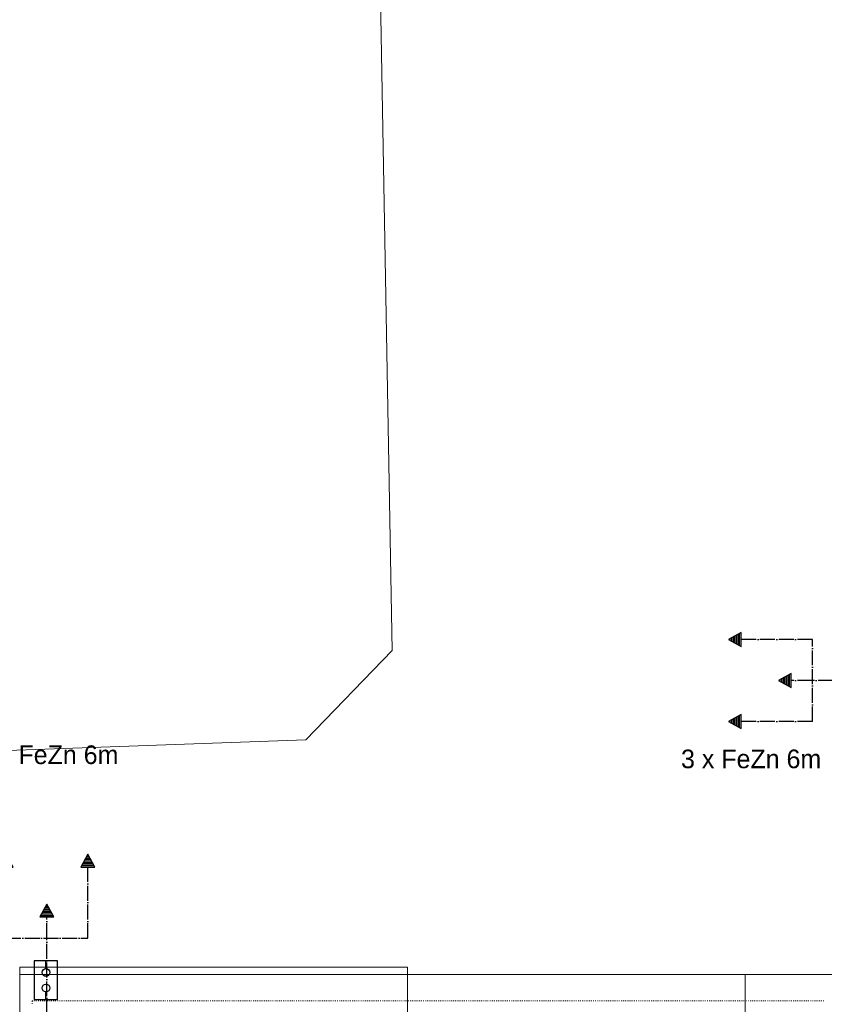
# Model space of a CAD drawing. Header units: centimetres. Extents: x -16053 to 7031, y -7778 to 254.
# Tile 157 of 256: x -6690 to -5398, y -5180 to -3597. Entities that reach past the tile are written whole.
import ezdxf
from ezdxf.enums import TextEntityAlignment as Align

# ---------------------------------------------------------------- set-up
doc = ezdxf.new("R2010")
doc.units = ezdxf.units.CM
doc.header["$MEASUREMENT"] = 0
for name, pattern in [('ACAD_ISO04W100', [30, 24, -3, 0, -3]), ('ACAD_ISO10W100', [18, 12, -3, 0, -3]), ('DASHED', [0.75, 0.5, -0.25])]:
    doc.linetypes.add(name, pattern=pattern)
doc.layers.get('0').update_dxf_attribs({"linetype": 'CONTINUOUS'})
for name, color, linetype, lineweight in [('2DE_OBJ_Eb-Ni', 160, 'CONTINUOUS', 30), ('2DE_OBJ_Eb-PV', 170, 'CONTINUOUS', 30), ('_jte_Uziom fund', 243, 'ACAD_ISO04W100', 30), ('ODGROMÓWKA', 3, 'ACAD_ISO10W100', 13)]:
    doc.layers.add(name, color=color, linetype=linetype, lineweight=lineweight)
doc.layers.add('2DE_TXT-EB', color=7, linetype='CONTINUOUS')
doc.layers.add('ELEKTRYKA', color=1, linetype='CONTINUOUS')
doc.styles.add('CP_ATTR', font='txt')
doc.styles.add('CP_TXTCON', font='arial.ttf', dxfattribs={"width": 0.8})
doc.styles.add('OPRAWY', font='txt')

# ---------------------------------------------------------------- blocks, each defined once
blk = doc.blocks.new('G$C6F539535')
at = {"layer": '_jte_Uziom fund'}
blk.add_lwpolyline([(-20.5, 0), (0, -11.3), (0, 11.3)], close=True, dxfattribs=at)
at = {"layer": '_jte_Uziom fund', "color": 3, "linetype": 'DASHED', "ltscale": 0.5}
for points in [[(-17.5, -1.7), (-17.5, 1.7)], [(-15, -3), (-15, 3)], [(-12.5, -4.4), (-12.5, 4.4)], [(-10, -5.8), (-10, 5.8)], [(-7.5, -7.2), (-7.5, 7.2)], [(-5, -8.5), (-5, 8.5)], [(-2.5, -9.9), (-2.5, 9.9)]]:
    blk.add_lwpolyline(points, dxfattribs=at)
at = {"layer": '_jte_Uziom fund'}
blk.add_lwpolyline([(0, -10.7), (0, 10.7)], dxfattribs=at)
blk = doc.blocks.new('G$C2EEA3252')
at = {"layer": '_jte_Uziom fund'}
for points in [[(-123.5, 65.8), (-237.9, 65.8)], [(-123.5, -65.8), (-123.5, 65.8)], [(-123.5, 0), (-157.7, 0)], [(0, 0), (0, 0), (0, 0), (-123.5, 0)], [(-123.5, -65.8), (-237.9, -65.8)]]:
    blk.add_lwpolyline(points, dxfattribs=at)
for p in [(-237.9, 65.8), (-157.7, 0), (-237.9, -65.8)]:
    blk.add_blockref('G$C6F539535', p, dxfattribs=at)
blk = doc.blocks.new('Pd_elko_bis_n1362ni_ogko28')
for p, q in [((125, 0), (0, 0)), ((625, 0), (500, 0))]:
    blk.add_line(p, q)
for centre in [(188, 0), (438, 0)]:
    blk.add_circle(centre, 62.5)
at = {"linetype": 'ByBlock', "style": 'CP_ATTR', "flags": 9}
for tag, p in [('PART-3', (200, 61)), ('PART-2', (200, 61)), ('PART-1', (200, 61)), ('PART-6', (201, 61)), ('PART-5', (201, 61)), ('PART-4', (201, 61))]:
    blk.add_attdef(tag, text='', height=0.01, dxfattribs=at).set_placement(p, align=Align.MIDDLE_LEFT)
for tag in ['MATERIAL', 'OTHER', 'WEIGHT', 'VOLTAGE', 'POWER', 'CHARACTER', 'ORDER-NO', 'PRODUCT-TYPE', 'ARTICLE', 'PRODUCER', 'NUMBER', 'GROUP', 'NAME']:
    blk.add_attdef(tag, text='', height=0.01, rotation=90, dxfattribs=at).set_placement((200, 61), align=Align.MIDDLE_LEFT)
at = {"layer": '2DE_TXT-EB', "linetype": 'ByBlock', "style": 'CP_TXTCON', "width": 0.8, "flags": 12}
blk.add_attdef('MARK1', (88, 100), '', height=180, rotation=90, dxfattribs=at)
blk = doc.blocks.new('Pd_elko_bis_nx129_ccj6x9')
for p, q in [((188, 0), (-188, 0)), ((-188, 0), (-188, -625)), ((188, -625), (188, 0)), ((-188, -625), (188, -625))]:
    blk.add_line(p, q)
at = {"linetype": 'ByBlock', "style": 'CP_ATTR', "flags": 9}
for tag, p in [('PART-3', (-188, -625)), ('PART-2', (-188, -625)), ('PART-1', (-188, -625)), ('PART-6', (-187, -625)), ('PART-5', (-187, -625)), ('PART-4', (-187, -625)), ('MATERIAL', (-188, -625)), ('OTHER', (-187, -625)), ('WEIGHT', (-187, -625)), ('VOLTAGE', (-187, -625)), ('POWER', (-187, -625)), ('CHARACTER', (-188, -625)), ('ORDER-NO', (-188, -625)), ('PRODUCT-TYPE', (-188, -625)), ('ARTICLE', (-187, -625)), ('PRODUCER', (-187, -625)), ('NUMBER', (-188, -625)), ('GROUP', (-187, -625)), ('NAME', (-188, -625))]:
    blk.add_attdef(tag, text='', height=0.01, dxfattribs=at).set_placement(p, align=Align.MIDDLE_LEFT)
blk = doc.blocks.new('G$CF3B8FB40')
at = {"layer": '2DE_OBJ_Eb-Ni'}
blk.add_blockref('Pd_elko_bis_n1362ni_ogko28', (0, 0), dxfattribs=at)
at = {"layer": '2DE_OBJ_Eb-PV', "rotation": 270}
blk.add_blockref('Pd_elko_bis_nx129_ccj6x9', (625, 0), dxfattribs=at)

msp = doc.modelspace()

# ---------------------------------------------------------------- linework, layer by layer
at = {"color": 7, "linetype": 'Continuous', "lineweight": 18, "true_color": 0xfafafa}
for p, q in [((-6091.984, -4611.042), (-6130.455, -2457.158)), ((-6230.658, -4754.645), (-6091.984, -4611.042)), ((-8078.402, -4820.611), (-6230.658, -4754.645))]:
    msp.add_line(p, q, dxfattribs=at)
at = {"color": 8, "linetype": 'Continuous', "lineweight": 15, "true_color": 0x767676}
for points in [[(-6689.826, -5131.717), (-6689.826, -5119.808), (-6689.826, -5119.808)], [(-6689.826, -5119.808), (-6067.431, -5119.808), (-6067.431, -5131.717)], [(-5525.253, -5131.882), (-6067.431, -5131.882), (-6067.431, -5354.178), (-5525.253, -5802.078)]]:
    msp.add_lwpolyline(points, dxfattribs=at)
msp.add_lwpolyline([(-6689.826, -5131.717), (-6067.431, -5131.717), (-6067.431, -5119.808), (-6689.826, -5119.808)], close=True, dxfattribs=at)
at = {"color": 252, "linetype": 'Continuous', "lineweight": 9, "true_color": 0x989898}
for points in [[(-4333.058, -5131.882), (-4313.211, -5131.882), (-4313.211, -6472.274), (-4360.845, -6472.274), (-6689.661, -6472.274), (-6689.661, -6402.476), (-6689.661, -5131.882), (-4935.441, -5131.882)], [(-5525.253, -6472.274), (-5525.253, -5131.882), (-5525.253, -5802.078), (-4983.407, -5354.178), (-4983.407, -5131.882), (-5525.253, -5131.882), (-6067.431, -5131.882), (-6067.431, -5354.178), (-5525.253, -5802.078), (-6067.431, -6249.978), (-6067.431, -6472.274), (-5525.253, -6472.274), (-4983.407, -6472.274), (-4983.407, -6249.978), (-5525.253, -5802.078)]]:
    msp.add_lwpolyline(points, dxfattribs=at)
at = {"color": 254, "linetype": 'Continuous', "lineweight": 5, "true_color": 0xfdc4fd}
for points in [[(-6668.325, -5174.059), (-6669.979, -5174.059), (-6669.979, -5175.382)], [(-6665.347, -5174.059), (-6666.505, -5174.059), (-6666.505, -5174.059)], [(-6662.37, -5174.059), (-6663.197, -5174.059), (-6663.197, -5174.059)], [(-6659.393, -5174.059), (-6660.22, -5174.059), (-6660.22, -5174.059)], [(-6655.92, -5174.059), (-6657.243, -5174.059), (-6657.243, -5174.059)], [(-6652.942, -5174.059), (-6654.266, -5174.059), (-6654.266, -5174.059)], [(-6649.965, -5174.059), (-6651.288, -5174.059), (-6651.288, -5174.059)], [(-6647.154, -5174.059), (-6648.311, -5174.059), (-6648.311, -5174.059)], [(-6644.176, -5174.059), (-6645.334, -5174.059), (-6645.334, -5174.059)], [(-6641.199, -5174.059), (-6642.357, -5174.059), (-6642.357, -5174.059)], [(-6638.222, -5174.059), (-6639.38, -5174.059), (-6639.38, -5174.059)], [(-6635.245, -5174.059), (-6636.568, -5174.059), (-6636.568, -5174.059)], [(-6632.268, -5174.059), (-6633.591, -5174.059), (-6633.591, -5174.059)], [(-6629.29, -5174.059), (-6630.117, -5174.059), (-6630.117, -5174.059)], [(-6626.313, -5174.059), (-6627.14, -5174.059), (-6627.14, -5174.059)], [(-6623.005, -5174.059), (-6624.163, -5174.059), (-6624.163, -5174.059)], [(-6620.028, -5174.059), (-6621.186, -5174.059), (-6621.186, -5174.059)], [(-6617.051, -5174.059), (-6618.209, -5174.059), (-6618.209, -5174.059)], [(-6614.074, -5174.059), (-6615.397, -5174.059), (-6615.397, -5174.059)], [(-6611.097, -5174.059), (-6612.42, -5174.059), (-6612.42, -5174.059)], [(-6608.119, -5174.059), (-6609.443, -5174.059), (-6609.443, -5174.059)], [(-6605.142, -5174.059), (-6606.465, -5174.059), (-6606.465, -5174.059)], [(-6602.165, -5174.059), (-6603.488, -5174.059), (-6603.488, -5174.059)], [(-6599.188, -5174.059), (-6600.511, -5174.059), (-6600.511, -5174.059)], [(-6596.211, -5174.059), (-6597.534, -5174.059), (-6597.534, -5174.059)], [(-6593.234, -5174.059), (-6594.226, -5174.059), (-6594.226, -5174.059)], [(-6590.422, -5174.059), (-6591.249, -5174.059), (-6591.249, -5174.059)], [(-6586.948, -5174.059), (-6588.272, -5174.059), (-6588.272, -5174.059)], [(-6583.971, -5174.059), (-6585.294, -5174.059), (-6585.294, -5174.059)], [(-6580.994, -5174.059), (-6582.317, -5174.059), (-6582.317, -5174.059)], [(-6578.017, -5174.059), (-6579.34, -5174.059), (-6579.34, -5174.059)], [(-6575.04, -5174.059), (-6576.363, -5174.059), (-6576.363, -5174.059)], [(-6572.062, -5174.059), (-6573.386, -5174.059), (-6573.386, -5174.059)], [(-6569.251, -5174.059), (-6570.408, -5174.059), (-6570.408, -5174.059)], [(-6566.273, -5174.059), (-6567.431, -5174.059), (-6567.431, -5174.059)], [(-6563.296, -5174.059), (-6564.454, -5174.059), (-6564.454, -5174.059)], [(-6560.319, -5174.059), (-6561.146, -5174.059), (-6561.146, -5174.059)], [(-6557.342, -5174.059), (-6558.169, -5174.059), (-6558.169, -5174.059)], [(-6553.869, -5174.059), (-6555.192, -5174.059), (-6555.192, -5174.059)], [(-6550.891, -5174.059), (-6552.215, -5174.059), (-6552.215, -5174.059)], [(-6548.08, -5174.059), (-6549.237, -5174.059), (-6549.237, -5174.059)], [(-6545.102, -5174.059), (-6546.26, -5174.059), (-6546.26, -5174.059)], [(-6542.125, -5174.059), (-6543.283, -5174.059), (-6543.283, -5174.059)], [(-6539.148, -5174.059), (-6540.306, -5174.059), (-6540.306, -5174.059)], [(-6536.171, -5174.059), (-6537.494, -5174.059), (-6537.494, -5174.059)], [(-6533.194, -5174.059), (-6534.517, -5174.059), (-6534.517, -5174.059)], [(-6530.217, -5174.059), (-6531.54, -5174.059), (-6531.54, -5174.059)], [(-6527.239, -5174.059), (-6528.563, -5174.059), (-6528.563, -5174.059)], [(-6524.262, -5174.059), (-6525.089, -5174.059), (-6525.089, -5174.059)], [(-6521.285, -5174.059), (-6522.112, -5174.059), (-6522.112, -5174.059)], [(-6517.977, -5174.059), (-6519.135, -5174.059), (-6519.135, -5174.059)], [(-6515, -5174.059), (-6516.323, -5174.059), (-6516.323, -5174.059)], [(-6512.023, -5174.059), (-6513.346, -5174.059), (-6513.346, -5174.059)], [(-6509.045, -5174.059), (-6510.369, -5174.059), (-6510.369, -5174.059)], [(-6506.068, -5174.059), (-6507.392, -5174.059), (-6507.392, -5174.059)], [(-6503.091, -5174.059), (-6504.414, -5174.059), (-6504.414, -5174.059)], [(-6500.114, -5174.059), (-6501.437, -5174.059), (-6501.437, -5174.059)], [(-6497.137, -5174.059), (-6498.46, -5174.059), (-6498.46, -5174.059)], [(-6494.16, -5174.059), (-6495.483, -5174.059), (-6495.483, -5174.059)], [(-6491.182, -5174.059), (-6492.175, -5174.059), (-6492.175, -5174.059)], [(-6488.371, -5174.059), (-6489.198, -5174.059), (-6489.198, -5174.059)], [(-6484.897, -5174.059), (-6486.22, -5174.059), (-6486.22, -5174.059)], [(-6481.92, -5174.059), (-6483.243, -5174.059), (-6483.243, -5174.059)], [(-6478.943, -5174.059), (-6480.266, -5174.059), (-6480.266, -5174.059)], [(-6475.966, -5174.059), (-6477.289, -5174.059), (-6477.289, -5174.059)], [(-6472.989, -5174.059), (-6474.312, -5174.059), (-6474.312, -5174.059)], [(-6470.011, -5174.059), (-6471.335, -5174.059), (-6471.335, -5174.059)], [(-6467.2, -5174.059), (-6468.357, -5174.059), (-6468.357, -5174.059)], [(-6464.222, -5174.059), (-6465.38, -5174.059), (-6465.38, -5174.059)], [(-6461.245, -5174.059), (-6462.403, -5174.059), (-6462.403, -5174.059)], [(-6458.268, -5174.059), (-6459.426, -5174.059), (-6459.426, -5174.059)], [(-6455.291, -5174.059), (-6456.118, -5174.059), (-6456.118, -5174.059)], [(-6452.314, -5174.059), (-6453.141, -5174.059), (-6453.141, -5174.059)], [(-6448.84, -5174.059), (-6450.164, -5174.059), (-6450.164, -5174.059)], [(-6446.029, -5174.059), (-6447.186, -5174.059), (-6447.186, -5174.059)], [(-6443.051, -5174.059), (-6444.209, -5174.059), (-6444.209, -5174.059)], [(-6440.074, -5174.059), (-6441.232, -5174.059), (-6441.232, -5174.059)], [(-6437.097, -5174.059), (-6438.255, -5174.059), (-6438.255, -5174.059)], [(-6434.12, -5174.059), (-6435.443, -5174.059), (-6435.443, -5174.059)], [(-6431.143, -5174.059), (-6432.466, -5174.059), (-6432.466, -5174.059)], [(-6428.165, -5174.059), (-6429.489, -5174.059), (-6429.489, -5174.059)], [(-6425.188, -5174.059), (-6426.511, -5174.059), (-6426.511, -5174.059)], [(-6422.211, -5174.059), (-6423.038, -5174.059), (-6423.038, -5174.059)], [(-6419.234, -5174.059), (-6420.061, -5174.059), (-6420.061, -5174.059)], [(-6415.926, -5174.059), (-6417.084, -5174.059), (-6417.084, -5174.059)], [(-6412.949, -5174.059), (-6414.272, -5174.059), (-6414.272, -5174.059)], [(-6409.972, -5174.059), (-6411.295, -5174.059), (-6411.295, -5174.059)], [(-6406.994, -5174.059), (-6408.318, -5174.059), (-6408.318, -5174.059)], [(-6404.017, -5174.059), (-6405.34, -5174.059), (-6405.34, -5174.059)], [(-6401.04, -5174.059), (-6402.363, -5174.059), (-6402.363, -5174.059)], [(-6398.063, -5174.059), (-6399.386, -5174.059), (-6399.386, -5174.059)], [(-6395.086, -5174.059), (-6396.409, -5174.059), (-6396.409, -5174.059)], [(-6392.109, -5174.059), (-6393.432, -5174.059), (-6393.432, -5174.059)], [(-6389.297, -5174.059), (-6390.455, -5174.059), (-6390.455, -5174.059)], [(-6386.32, -5174.059), (-6387.147, -5174.059), (-6387.147, -5174.059)], [(-6383.342, -5174.059), (-6384.169, -5174.059), (-6384.169, -5174.059)], [(-6379.869, -5174.059), (-6381.192, -5174.059), (-6381.192, -5174.059)], [(-6376.892, -5174.059), (-6378.215, -5174.059), (-6378.215, -5174.059)], [(-6373.915, -5174.059), (-6375.238, -5174.059), (-6375.238, -5174.059)], [(-6370.937, -5174.059), (-6372.261, -5174.059), (-6372.261, -5174.059)], [(-6368.126, -5174.059), (-6369.283, -5174.059), (-6369.283, -5174.059)], [(-6365.149, -5174.059), (-6366.306, -5174.059), (-6366.306, -5174.059)], [(-6362.171, -5174.059), (-6363.329, -5174.059), (-6363.329, -5174.059)], [(-6359.194, -5174.059), (-6360.352, -5174.059), (-6360.352, -5174.059)], [(-6356.217, -5174.059), (-6357.54, -5174.059), (-6357.54, -5174.059)], [(-6353.24, -5174.059), (-6354.067, -5174.059), (-6354.067, -5174.059)], [(-6350.263, -5174.059), (-6351.09, -5174.059), (-6351.09, -5174.059)], [(-6346.955, -5174.059), (-6348.112, -5174.059), (-6348.112, -5174.059)], [(-6343.977, -5174.059), (-6345.135, -5174.059), (-6345.135, -5174.059)], [(-6341, -5174.059), (-6342.158, -5174.059), (-6342.158, -5174.059)], [(-6338.023, -5174.059), (-6339.181, -5174.059), (-6339.181, -5174.059)], [(-6335.046, -5174.059), (-6336.369, -5174.059), (-6336.369, -5174.059)], [(-6332.069, -5174.059), (-6333.392, -5174.059), (-6333.392, -5174.059)], [(-6329.092, -5174.059), (-6330.415, -5174.059), (-6330.415, -5174.059)], [(-6326.114, -5174.059), (-6327.438, -5174.059), (-6327.438, -5174.059)], [(-6323.137, -5174.059), (-6324.46, -5174.059), (-6324.46, -5174.059)], [(-6320.16, -5174.059), (-6321.483, -5174.059), (-6321.483, -5174.059)], [(-6317.183, -5174.059), (-6318.01, -5174.059), (-6318.01, -5174.059)], [(-6314.206, -5174.059), (-6315.198, -5174.059), (-6315.198, -5174.059)], [(-6310.898, -5174.059), (-6312.221, -5174.059), (-6312.221, -5174.059)], [(-6307.921, -5174.059), (-6309.244, -5174.059), (-6309.244, -5174.059)], [(-6304.943, -5174.059), (-6306.267, -5174.059), (-6306.267, -5174.059)], [(-6301.966, -5174.059), (-6303.289, -5174.059), (-6303.289, -5174.059)], [(-6298.989, -5174.059), (-6300.312, -5174.059), (-6300.312, -5174.059)], [(-6296.012, -5174.059), (-6297.335, -5174.059), (-6297.335, -5174.059)], [(-6293.035, -5174.059), (-6294.358, -5174.059), (-6294.358, -5174.059)], [(-6290.057, -5174.059), (-6291.381, -5174.059), (-6291.381, -5174.059)], [(-6287.246, -5174.059), (-6288.403, -5174.059), (-6288.403, -5174.059)], [(-6284.268, -5174.059), (-6285.095, -5174.059), (-6285.095, -5174.059)], [(-6281.291, -5174.059), (-6282.118, -5174.059), (-6282.118, -5174.059)], [(-6277.818, -5174.059), (-6279.141, -5174.059), (-6279.141, -5174.059)], [(-6274.841, -5174.059), (-6276.164, -5174.059), (-6276.164, -5174.059)], [(-6271.864, -5174.059), (-6273.187, -5174.059), (-6273.187, -5174.059)], [(-6268.886, -5174.059), (-6270.21, -5174.059), (-6270.21, -5174.059)], [(-6266.075, -5174.059), (-6267.232, -5174.059), (-6267.232, -5174.059)], [(-6263.097, -5174.059), (-6264.255, -5174.059), (-6264.255, -5174.059)], [(-6260.12, -5174.059), (-6261.278, -5174.059), (-6261.278, -5174.059)], [(-6257.143, -5174.059), (-6258.301, -5174.059), (-6258.301, -5174.059)], [(-6254.166, -5174.059), (-6255.489, -5174.059), (-6255.489, -5174.059)], [(-6251.189, -5174.059), (-6252.512, -5174.059), (-6252.512, -5174.059)], [(-6248.212, -5174.059), (-6249.039, -5174.059), (-6249.039, -5174.059)], [(-6245.234, -5174.059), (-6246.061, -5174.059), (-6246.061, -5174.059)], [(-6241.926, -5174.059), (-6243.084, -5174.059), (-6243.084, -5174.059)], [(-6238.949, -5174.059), (-6240.107, -5174.059), (-6240.107, -5174.059)], [(-6235.972, -5174.059), (-6237.13, -5174.059), (-6237.13, -5174.059)], [(-6232.995, -5174.059), (-6234.318, -5174.059), (-6234.318, -5174.059)], [(-6230.018, -5174.059), (-6231.341, -5174.059), (-6231.341, -5174.059)], [(-6227.04, -5174.059), (-6228.364, -5174.059), (-6228.364, -5174.059)], [(-6224.063, -5174.059), (-6225.386, -5174.059), (-6225.386, -5174.059)], [(-6221.086, -5174.059), (-6222.409, -5174.059), (-6222.409, -5174.059)], [(-6218.109, -5174.059), (-6219.432, -5174.059), (-6219.432, -5174.059)], [(-6215.132, -5174.059), (-6215.959, -5174.059), (-6215.959, -5174.059)], [(-6212.155, -5174.059), (-6213.147, -5174.059), (-6213.147, -5174.059)], [(-6208.847, -5174.059), (-6210.17, -5174.059), (-6210.17, -5174.059)], [(-6205.869, -5174.059), (-6207.193, -5174.059), (-6207.193, -5174.059)], [(-6202.892, -5174.059), (-6204.215, -5174.059), (-6204.215, -5174.059)], [(-6199.915, -5174.059), (-6201.238, -5174.059), (-6201.238, -5174.059)], [(-6196.938, -5174.059), (-6198.261, -5174.059), (-6198.261, -5174.059)], [(-6193.961, -5174.059), (-6195.284, -5174.059), (-6195.284, -5174.059)], [(-6190.984, -5174.059), (-6192.307, -5174.059), (-6192.307, -5174.059)], [(-6188.172, -5174.059), (-6189.33, -5174.059), (-6189.33, -5174.059)], [(-6185.195, -5174.059), (-6186.352, -5174.059), (-6186.352, -5174.059)], [(-6182.217, -5174.059), (-6183.375, -5174.059), (-6183.375, -5174.059)], [(-6179.24, -5174.059), (-6180.067, -5174.059), (-6180.067, -5174.059)], [(-6176.263, -5174.059), (-6177.09, -5174.059), (-6177.09, -5174.059)], [(-6172.79, -5174.059), (-6174.113, -5174.059), (-6174.113, -5174.059)], [(-6169.812, -5174.059), (-6171.136, -5174.059), (-6171.136, -5174.059)], [(-6167.001, -5174.059), (-6168.158, -5174.059), (-6168.158, -5174.059)], [(-6164.024, -5174.059), (-6165.181, -5174.059), (-6165.181, -5174.059)], [(-6161.046, -5174.059), (-6162.204, -5174.059), (-6162.204, -5174.059)], [(-6158.069, -5174.059), (-6159.227, -5174.059), (-6159.227, -5174.059)], [(-6155.092, -5174.059), (-6156.415, -5174.059), (-6156.415, -5174.059)], [(-6152.115, -5174.059), (-6153.438, -5174.059), (-6153.438, -5174.059)], [(-6149.138, -5174.059), (-6150.461, -5174.059), (-6150.461, -5174.059)], [(-6146.16, -5174.059), (-6146.987, -5174.059), (-6146.987, -5174.059)], [(-6143.183, -5174.059), (-6144.01, -5174.059), (-6144.01, -5174.059)], [(-6139.875, -5174.059), (-6141.033, -5174.059), (-6141.033, -5174.059)], [(-6136.898, -5174.059), (-6138.056, -5174.059), (-6138.056, -5174.059)], [(-6133.921, -5174.059), (-6135.244, -5174.059), (-6135.244, -5174.059)], [(-6130.944, -5174.059), (-6132.267, -5174.059), (-6132.267, -5174.059)], [(-6127.967, -5174.059), (-6129.29, -5174.059), (-6129.29, -5174.059)], [(-6124.989, -5174.059), (-6126.313, -5174.059), (-6126.313, -5174.059)], [(-6122.012, -5174.059), (-6123.335, -5174.059), (-6123.335, -5174.059)], [(-6119.035, -5174.059), (-6120.358, -5174.059), (-6120.358, -5174.059)], [(-6116.058, -5174.059), (-6117.381, -5174.059), (-6117.381, -5174.059)], [(-6113.081, -5174.059), (-6114.404, -5174.059), (-6114.404, -5174.059)], [(-6110.104, -5174.059), (-6111.096, -5174.059), (-6111.096, -5174.059)], [(-6107.292, -5174.059), (-6108.119, -5174.059), (-6108.119, -5174.059)], [(-6103.818, -5174.059), (-6105.142, -5174.059), (-6105.142, -5174.059)], [(-6100.841, -5174.059), (-6102.164, -5174.059), (-6102.164, -5174.059)], [(-6097.864, -5174.059), (-6099.187, -5174.059), (-6099.187, -5174.059)], [(-6094.887, -5174.059), (-6096.21, -5174.059), (-6096.21, -5174.059)], [(-6091.91, -5174.059), (-6093.233, -5174.059), (-6093.233, -5174.059)], [(-6088.932, -5174.059), (-6090.256, -5174.059), (-6090.256, -5174.059)], [(-6086.121, -5174.059), (-6087.278, -5174.059), (-6087.278, -5174.059)], [(-6083.143, -5174.059), (-6084.301, -5174.059), (-6084.301, -5174.059)], [(-6080.166, -5174.059), (-6081.324, -5174.059), (-6081.324, -5174.059)], [(-6077.189, -5174.059), (-6078.016, -5174.059), (-6078.016, -5174.059)], [(-6074.212, -5174.059), (-6075.039, -5174.059), (-6075.039, -5174.059)], [(-6070.739, -5174.059), (-6072.062, -5174.059), (-6072.062, -5174.059)], [(-6067.761, -5174.059), (-6069.085, -5174.059), (-6069.085, -5174.059)], [(-6064.95, -5174.059), (-6066.107, -5174.059), (-6066.107, -5174.059)], [(-6061.972, -5174.059), (-6063.13, -5174.059), (-6063.13, -5174.059)], [(-6058.995, -5174.059), (-6060.153, -5174.059), (-6060.153, -5174.059)], [(-6056.018, -5174.059), (-6057.176, -5174.059), (-6057.176, -5174.059)], [(-6053.041, -5174.059), (-6054.364, -5174.059), (-6054.364, -5174.059)], [(-6050.064, -5174.059), (-6051.387, -5174.059), (-6051.387, -5174.059)], [(-6047.087, -5174.059), (-6048.41, -5174.059), (-6048.41, -5174.059)], [(-6044.109, -5174.059), (-6045.433, -5174.059), (-6045.433, -5174.059)], [(-6041.132, -5174.059), (-6041.959, -5174.059), (-6041.959, -5174.059)], [(-6038.155, -5174.059), (-6038.982, -5174.059), (-6038.982, -5174.059)], [(-6034.847, -5174.059), (-6036.005, -5174.059), (-6036.005, -5174.059)], [(-6031.87, -5174.059), (-6033.193, -5174.059), (-6033.193, -5174.059)], [(-6028.893, -5174.059), (-6030.216, -5174.059), (-6030.216, -5174.059)], [(-6025.915, -5174.059), (-6027.239, -5174.059), (-6027.239, -5174.059)], [(-6022.938, -5174.059), (-6024.262, -5174.059), (-6024.262, -5174.059)], [(-6019.961, -5174.059), (-6021.284, -5174.059), (-6021.284, -5174.059)], [(-6016.984, -5174.059), (-6018.307, -5174.059), (-6018.307, -5174.059)], [(-6014.007, -5174.059), (-6015.33, -5174.059), (-6015.33, -5174.059)], [(-6011.03, -5174.059), (-6012.353, -5174.059), (-6012.353, -5174.059)], [(-6008.218, -5174.059), (-6009.376, -5174.059), (-6009.376, -5174.059)], [(-6005.241, -5174.059), (-6006.068, -5174.059), (-6006.068, -5174.059)], [(-6001.767, -5174.059), (-6003.09, -5174.059), (-6003.09, -5174.059)], [(-5998.79, -5174.059), (-6000.113, -5174.059), (-6000.113, -5174.059)], [(-5995.813, -5174.059), (-5997.136, -5174.059), (-5997.136, -5174.059)], [(-5992.836, -5174.059), (-5994.159, -5174.059), (-5994.159, -5174.059)], [(-5989.859, -5174.059), (-5991.182, -5174.059), (-5991.182, -5174.059)], [(-5987.047, -5174.059), (-5988.205, -5174.059), (-5988.205, -5174.059)], [(-5984.07, -5174.059), (-5985.227, -5174.059), (-5985.227, -5174.059)], [(-5981.092, -5174.059), (-5982.25, -5174.059), (-5982.25, -5174.059)], [(-5978.115, -5174.059), (-5979.273, -5174.059), (-5979.273, -5174.059)], [(-5975.138, -5174.059), (-5976.461, -5174.059), (-5976.461, -5174.059)], [(-5972.161, -5174.059), (-5972.988, -5174.059), (-5972.988, -5174.059)], [(-5969.184, -5174.059), (-5970.011, -5174.059), (-5970.011, -5174.059)], [(-5965.876, -5174.059), (-5967.034, -5174.059), (-5967.034, -5174.059)], [(-5962.899, -5174.059), (-5964.056, -5174.059), (-5964.056, -5174.059)], [(-5959.921, -5174.059), (-5961.079, -5174.059), (-5961.079, -5174.059)], [(-5956.944, -5174.059), (-5958.102, -5174.059), (-5958.102, -5174.059)], [(-5953.967, -5174.059), (-5955.29, -5174.059), (-5955.29, -5174.059)], [(-5950.99, -5174.059), (-5952.313, -5174.059), (-5952.313, -5174.059)], [(-5948.013, -5174.059), (-5949.336, -5174.059), (-5949.336, -5174.059)], [(-5945.035, -5174.059), (-5946.359, -5174.059), (-5946.359, -5174.059)], [(-5942.058, -5174.059), (-5943.381, -5174.059), (-5943.381, -5174.059)], [(-5939.081, -5174.059), (-5940.404, -5174.059), (-5940.404, -5174.059)], [(-5936.104, -5174.059), (-5936.931, -5174.059), (-5936.931, -5174.059)], [(-5932.796, -5174.059), (-5934.119, -5174.059), (-5934.119, -5174.059)], [(-5929.819, -5174.059), (-5931.142, -5174.059), (-5931.142, -5174.059)], [(-5926.842, -5174.059), (-5928.165, -5174.059), (-5928.165, -5174.059)], [(-5923.864, -5174.059), (-5925.188, -5174.059), (-5925.188, -5174.059)], [(-5920.887, -5174.059), (-5922.21, -5174.059), (-5922.21, -5174.059)], [(-5917.91, -5174.059), (-5919.233, -5174.059), (-5919.233, -5174.059)], [(-5914.933, -5174.059), (-5916.256, -5174.059), (-5916.256, -5174.059)], [(-5911.956, -5174.059), (-5913.279, -5174.059), (-5913.279, -5174.059)], [(-5908.979, -5174.059), (-5910.302, -5174.059), (-5910.302, -5174.059)], [(-5906.167, -5174.059), (-5907.325, -5174.059), (-5907.325, -5174.059)], [(-5903.19, -5174.059), (-5904.017, -5174.059), (-5904.017, -5174.059)], [(-5900.212, -5174.059), (-5901.039, -5174.059), (-5901.039, -5174.059)], [(-5896.739, -5174.059), (-5898.062, -5174.059), (-5898.062, -5174.059)], [(-5893.762, -5174.059), (-5895.085, -5174.059), (-5895.085, -5174.059)], [(-5890.785, -5174.059), (-5892.108, -5174.059), (-5892.108, -5174.059)], [(-5887.807, -5174.059), (-5889.131, -5174.059), (-5889.131, -5174.059)], [(-5884.996, -5174.059), (-5886.153, -5174.059), (-5886.153, -5174.059)], [(-5882.019, -5174.059), (-5883.176, -5174.059), (-5883.176, -5174.059)], [(-5879.041, -5174.059), (-5880.199, -5174.059), (-5880.199, -5174.059)], [(-5876.064, -5174.059), (-5877.222, -5174.059), (-5877.222, -5174.059)], [(-5873.087, -5174.059), (-5874.41, -5174.059), (-5874.41, -5174.059)], [(-5870.11, -5174.059), (-5871.433, -5174.059), (-5871.433, -5174.059)], [(-5867.133, -5174.059), (-5867.96, -5174.059), (-5867.96, -5174.059)], [(-5863.825, -5174.059), (-5864.982, -5174.059), (-5864.982, -5174.059)], [(-5860.847, -5174.059), (-5862.005, -5174.059), (-5862.005, -5174.059)], [(-5857.87, -5174.059), (-5859.028, -5174.059), (-5859.028, -5174.059)], [(-5854.893, -5174.059), (-5856.051, -5174.059), (-5856.051, -5174.059)], [(-5851.916, -5174.059), (-5853.239, -5174.059), (-5853.239, -5174.059)], [(-5848.939, -5174.059), (-5850.262, -5174.059), (-5850.262, -5174.059)], [(-5845.962, -5174.059), (-5847.285, -5174.059), (-5847.285, -5174.059)], [(-5842.984, -5174.059), (-5844.308, -5174.059), (-5844.308, -5174.059)], [(-5840.007, -5174.059), (-5841.33, -5174.059), (-5841.33, -5174.059)], [(-5837.03, -5174.059), (-5838.353, -5174.059), (-5838.353, -5174.059)], [(-5834.053, -5174.059), (-5834.88, -5174.059), (-5834.88, -5174.059)], [(-5831.076, -5174.059), (-5832.068, -5174.059), (-5832.068, -5174.059)], [(-5827.768, -5174.059), (-5829.091, -5174.059), (-5829.091, -5174.059)], [(-5824.791, -5174.059), (-5826.114, -5174.059), (-5826.114, -5174.059)], [(-5821.813, -5174.059), (-5823.137, -5174.059), (-5823.137, -5174.059)], [(-5818.836, -5174.059), (-5820.159, -5174.059), (-5820.159, -5174.059)], [(-5815.859, -5174.059), (-5817.182, -5174.059), (-5817.182, -5174.059)], [(-5812.882, -5174.059), (-5814.205, -5174.059), (-5814.205, -5174.059)], [(-5809.905, -5174.059), (-5811.228, -5174.059), (-5811.228, -5174.059)], [(-5807.093, -5174.059), (-5808.251, -5174.059), (-5808.251, -5174.059)], [(-5804.116, -5174.059), (-5805.273, -5174.059), (-5805.273, -5174.059)], [(-5801.138, -5174.059), (-5802.296, -5174.059), (-5802.296, -5174.059)], [(-5798.161, -5174.059), (-5798.988, -5174.059), (-5798.988, -5174.059)], [(-5795.184, -5174.059), (-5796.011, -5174.059), (-5796.011, -5174.059)], [(-5791.711, -5174.059), (-5793.034, -5174.059), (-5793.034, -5174.059)], [(-5788.734, -5174.059), (-5790.057, -5174.059), (-5790.057, -5174.059)], [(-5785.922, -5174.059), (-5787.08, -5174.059), (-5787.08, -5174.059)], [(-5782.945, -5174.059), (-5784.102, -5174.059), (-5784.102, -5174.059)], [(-5779.967, -5174.059), (-5781.125, -5174.059), (-5781.125, -5174.059)], [(-5776.99, -5174.059), (-5778.148, -5174.059), (-5778.148, -5174.059)], [(-5774.013, -5174.059), (-5775.336, -5174.059), (-5775.336, -5174.059)], [(-5771.036, -5174.059), (-5772.359, -5174.059), (-5772.359, -5174.059)], [(-5768.059, -5174.059), (-5769.382, -5174.059), (-5769.382, -5174.059)], [(-5765.082, -5174.059), (-5765.909, -5174.059), (-5765.909, -5174.059)], [(-5762.104, -5174.059), (-5762.931, -5174.059), (-5762.931, -5174.059)], [(-5758.796, -5174.059), (-5759.954, -5174.059), (-5759.954, -5174.059)], [(-5755.819, -5174.059), (-5756.977, -5174.059), (-5756.977, -5174.059)], [(-5752.842, -5174.059), (-5754.165, -5174.059), (-5754.165, -5174.059)], [(-5749.865, -5174.059), (-5751.188, -5174.059), (-5751.188, -5174.059)], [(-5746.888, -5174.059), (-5748.211, -5174.059), (-5748.211, -5174.059)], [(-5743.91, -5174.059), (-5745.234, -5174.059), (-5745.234, -5174.059)], [(-5740.933, -5174.059), (-5742.256, -5174.059), (-5742.256, -5174.059)], [(-5737.956, -5174.059), (-5739.279, -5174.059), (-5739.279, -5174.059)], [(-5734.979, -5174.059), (-5736.302, -5174.059), (-5736.302, -5174.059)], [(-5732.002, -5174.059), (-5733.325, -5174.059), (-5733.325, -5174.059)], [(-5729.025, -5174.059), (-5730.017, -5174.059), (-5730.017, -5174.059)], [(-5726.213, -5174.059), (-5727.04, -5174.059), (-5727.04, -5174.059)], [(-5722.739, -5174.059), (-5724.063, -5174.059), (-5724.063, -5174.059)], [(-5719.762, -5174.059), (-5721.085, -5174.059), (-5721.085, -5174.059)], [(-5716.785, -5174.059), (-5718.108, -5174.059), (-5718.108, -5174.059)], [(-5713.808, -5174.059), (-5715.131, -5174.059), (-5715.131, -5174.059)], [(-5710.831, -5174.059), (-5712.154, -5174.059), (-5712.154, -5174.059)], [(-5707.854, -5174.059), (-5709.177, -5174.059), (-5709.177, -5174.059)], [(-5705.042, -5174.059), (-5706.2, -5174.059), (-5706.2, -5174.059)], [(-5702.065, -5174.059), (-5703.222, -5174.059), (-5703.222, -5174.059)], [(-5699.087, -5174.059), (-5700.245, -5174.059), (-5700.245, -5174.059)], [(-5696.11, -5174.059), (-5696.937, -5174.059), (-5696.937, -5174.059)], [(-5693.133, -5174.059), (-5693.96, -5174.059), (-5693.96, -5174.059)], [(-5689.66, -5174.059), (-5690.983, -5174.059), (-5690.983, -5174.059)], [(-5686.682, -5174.059), (-5688.006, -5174.059), (-5688.006, -5174.059)], [(-5683.871, -5174.059), (-5685.028, -5174.059), (-5685.028, -5174.059)], [(-5680.894, -5174.059), (-5682.051, -5174.059), (-5682.051, -5174.059)], [(-5677.916, -5174.059), (-5679.074, -5174.059), (-5679.074, -5174.059)], [(-5674.939, -5174.059), (-5676.097, -5174.059), (-5676.097, -5174.059)], [(-5671.962, -5174.059), (-5673.285, -5174.059), (-5673.285, -5174.059)], [(-5668.985, -5174.059), (-5670.308, -5174.059), (-5670.308, -5174.059)], [(-5666.008, -5174.059), (-5667.331, -5174.059), (-5667.331, -5174.059)], [(-5663.03, -5174.059), (-5664.354, -5174.059), (-5664.354, -5174.059)], [(-5660.053, -5174.059), (-5660.88, -5174.059), (-5660.88, -5174.059)], [(-5657.076, -5174.059), (-5657.903, -5174.059), (-5657.903, -5174.059)], [(-5653.768, -5174.059), (-5654.926, -5174.059), (-5654.926, -5174.059)], [(-5650.791, -5174.059), (-5652.114, -5174.059), (-5652.114, -5174.059)], [(-5647.814, -5174.059), (-5649.137, -5174.059), (-5649.137, -5174.059)], [(-5644.837, -5174.059), (-5646.16, -5174.059), (-5646.16, -5174.059)], [(-5641.859, -5174.059), (-5643.183, -5174.059), (-5643.183, -5174.059)], [(-5638.882, -5174.059), (-5640.205, -5174.059), (-5640.205, -5174.059)], [(-5635.905, -5174.059), (-5637.228, -5174.059), (-5637.228, -5174.059)], [(-5632.928, -5174.059), (-5634.251, -5174.059), (-5634.251, -5174.059)], [(-5629.951, -5174.059), (-5631.274, -5174.059), (-5631.274, -5174.059)], [(-5627.139, -5174.059), (-5627.966, -5174.059), (-5627.966, -5174.059)], [(-5624.162, -5174.059), (-5624.989, -5174.059), (-5624.989, -5174.059)], [(-5620.688, -5174.059), (-5622.012, -5174.059), (-5622.012, -5174.059)], [(-5617.711, -5174.059), (-5619.034, -5174.059), (-5619.034, -5174.059)], [(-5614.734, -5174.059), (-5616.057, -5174.059), (-5616.057, -5174.059)], [(-5611.757, -5174.059), (-5613.08, -5174.059), (-5613.08, -5174.059)], [(-5608.78, -5174.059), (-5610.103, -5174.059), (-5610.103, -5174.059)], [(-5605.968, -5174.059), (-5607.126, -5174.059), (-5607.126, -5174.059)], [(-5602.991, -5174.059), (-5604.148, -5174.059), (-5604.148, -5174.059)], [(-5600.013, -5174.059), (-5601.171, -5174.059), (-5601.171, -5174.059)], [(-5597.036, -5174.059), (-5598.194, -5174.059), (-5598.194, -5174.059)], [(-5594.059, -5174.059), (-5595.382, -5174.059), (-5595.382, -5174.059)], [(-5591.082, -5174.059), (-5591.909, -5174.059), (-5591.909, -5174.059)], [(-5588.105, -5174.059), (-5588.932, -5174.059), (-5588.932, -5174.059)], [(-5584.797, -5174.059), (-5585.955, -5174.059), (-5585.955, -5174.059)], [(-5581.82, -5174.059), (-5582.977, -5174.059), (-5582.977, -5174.059)], [(-5578.842, -5174.059), (-5580, -5174.059), (-5580, -5174.059)], [(-5575.865, -5174.059), (-5577.023, -5174.059), (-5577.023, -5174.059)], [(-5572.888, -5174.059), (-5574.211, -5174.059), (-5574.211, -5174.059)], [(-5569.911, -5174.059), (-5571.234, -5174.059), (-5571.234, -5174.059)], [(-5566.934, -5174.059), (-5568.257, -5174.059), (-5568.257, -5174.059)], [(-5563.957, -5174.059), (-5565.28, -5174.059), (-5565.28, -5174.059)], [(-5560.979, -5174.059), (-5562.303, -5174.059), (-5562.303, -5174.059)], [(-5558.002, -5174.059), (-5558.829, -5174.059), (-5558.829, -5174.059)], [(-5555.025, -5174.059), (-5555.852, -5174.059), (-5555.852, -5174.059)], [(-5551.717, -5174.059), (-5553.04, -5174.059), (-5553.04, -5174.059)], [(-5548.74, -5174.059), (-5550.063, -5174.059), (-5550.063, -5174.059)], [(-5545.763, -5174.059), (-5547.086, -5174.059), (-5547.086, -5174.059)], [(-5542.785, -5174.059), (-5544.109, -5174.059), (-5544.109, -5174.059)], [(-5539.808, -5174.059), (-5541.132, -5174.059), (-5541.132, -5174.059)], [(-5536.831, -5174.059), (-5538.154, -5174.059), (-5538.154, -5174.059)], [(-5533.854, -5174.059), (-5535.177, -5174.059), (-5535.177, -5174.059)], [(-5530.877, -5174.059), (-5532.2, -5174.059), (-5532.2, -5174.059)], [(-5527.9, -5174.059), (-5529.223, -5174.059), (-5529.223, -5174.059)], [(-5525.088, -5174.059), (-5526.246, -5174.059), (-5526.246, -5174.059)], [(-5522.111, -5174.059), (-5522.938, -5174.059), (-5522.938, -5174.059)], [(-5519.133, -5174.059), (-5519.96, -5174.059), (-5519.96, -5174.059)], [(-5515.66, -5174.059), (-5516.983, -5174.059), (-5516.983, -5174.059)], [(-5512.683, -5174.059), (-5514.006, -5174.059), (-5514.006, -5174.059)], [(-5509.706, -5174.059), (-5511.029, -5174.059), (-5511.029, -5174.059)], [(-5506.729, -5174.059), (-5508.052, -5174.059), (-5508.052, -5174.059)], [(-5503.917, -5174.059), (-5505.075, -5174.059), (-5505.075, -5174.059)], [(-5500.94, -5174.059), (-5502.097, -5174.059), (-5502.097, -5174.059)], [(-5497.962, -5174.059), (-5499.12, -5174.059), (-5499.12, -5174.059)], [(-5494.985, -5174.059), (-5496.143, -5174.059), (-5496.143, -5174.059)], [(-5492.008, -5174.059), (-5493.331, -5174.059), (-5493.331, -5174.059)], [(-5489.031, -5174.059), (-5489.858, -5174.059), (-5489.858, -5174.059)], [(-5486.054, -5174.059), (-5486.881, -5174.059), (-5486.881, -5174.059)], [(-5482.746, -5174.059), (-5483.904, -5174.059), (-5483.904, -5174.059)], [(-5479.769, -5174.059), (-5480.926, -5174.059), (-5480.926, -5174.059)], [(-5476.791, -5174.059), (-5477.949, -5174.059), (-5477.949, -5174.059)], [(-5473.814, -5174.059), (-5474.972, -5174.059), (-5474.972, -5174.059)], [(-5470.837, -5174.059), (-5472.16, -5174.059), (-5472.16, -5174.059)], [(-5467.86, -5174.059), (-5469.183, -5174.059), (-5469.183, -5174.059)], [(-5464.883, -5174.059), (-5466.206, -5174.059), (-5466.206, -5174.059)], [(-5461.905, -5174.059), (-5463.229, -5174.059), (-5463.229, -5174.059)], [(-5458.928, -5174.059), (-5460.251, -5174.059), (-5460.251, -5174.059)], [(-5455.951, -5174.059), (-5457.274, -5174.059), (-5457.274, -5174.059)], [(-5452.974, -5174.059), (-5453.801, -5174.059), (-5453.801, -5174.059)], [(-5449.997, -5174.059), (-5450.989, -5174.059), (-5450.989, -5174.059)], [(-5446.689, -5174.059), (-5448.012, -5174.059), (-5448.012, -5174.059)], [(-5443.712, -5174.059), (-5445.035, -5174.059), (-5445.035, -5174.059)], [(-5440.734, -5174.059), (-5442.058, -5174.059), (-5442.058, -5174.059)], [(-5437.757, -5174.059), (-5439.08, -5174.059), (-5439.08, -5174.059)], [(-5434.78, -5174.059), (-5436.103, -5174.059), (-5436.103, -5174.059)], [(-5431.803, -5174.059), (-5433.126, -5174.059), (-5433.126, -5174.059)], [(-5428.826, -5174.059), (-5430.149, -5174.059), (-5430.149, -5174.059)], [(-5426.014, -5174.059), (-5427.172, -5174.059), (-5427.172, -5174.059)], [(-5423.037, -5174.059), (-5424.195, -5174.059), (-5424.195, -5174.059)], [(-5420.06, -5174.059), (-5420.887, -5174.059), (-5420.887, -5174.059)], [(-5417.082, -5174.059), (-5417.909, -5174.059), (-5417.909, -5174.059)], [(-5413.609, -5174.059), (-5414.932, -5174.059), (-5414.932, -5174.059)], [(-5410.632, -5174.059), (-5411.955, -5174.059), (-5411.955, -5174.059)], [(-5407.655, -5174.059), (-5408.978, -5174.059), (-5408.978, -5174.059)], [(-5404.843, -5174.059), (-5406.001, -5174.059), (-5406.001, -5174.059)], [(-5401.866, -5174.059), (-5403.023, -5174.059), (-5403.023, -5174.059)], [(-5398.889, -5174.059), (-5400.046, -5174.059), (-5400.046, -5174.059)], [(-6669.979, -5177.532), (-6669.979, -5178.69), (-6669.979, -5178.69)]]:
    msp.add_lwpolyline(points, dxfattribs=at)

# ---------------------------------------------------------------- block references
at = {"layer": '_jte_Uziom fund'}
msp.add_blockref('G$C2EEA3252', (-5293.532, -4659.278), dxfattribs=at)
at = {"layer": '_jte_Uziom fund', "rotation": 270}
msp.add_blockref('G$C2EEA3252', (-6646.311, -5196.839), dxfattribs=at)
at = {"layer": 'ODGROMÓWKA', "xscale": 0.1, "yscale": 0.1, "zscale": 0.1, "rotation": 270}
msp.add_blockref('G$CF3B8FB40', (-6647.972, -5109.576), dxfattribs=at)

# ---------------------------------------------------------------- texts
at = {"layer": 'ELEKTRYKA', "style": 'OPRAWY'}
for p in [(-6756.739, -4793.501), (-5628.037, -4800.207)]:
    msp.add_text('3 x FeZn 6m', height=30, dxfattribs=at).set_placement(p)

doc.saveas('drawing.dxf')
